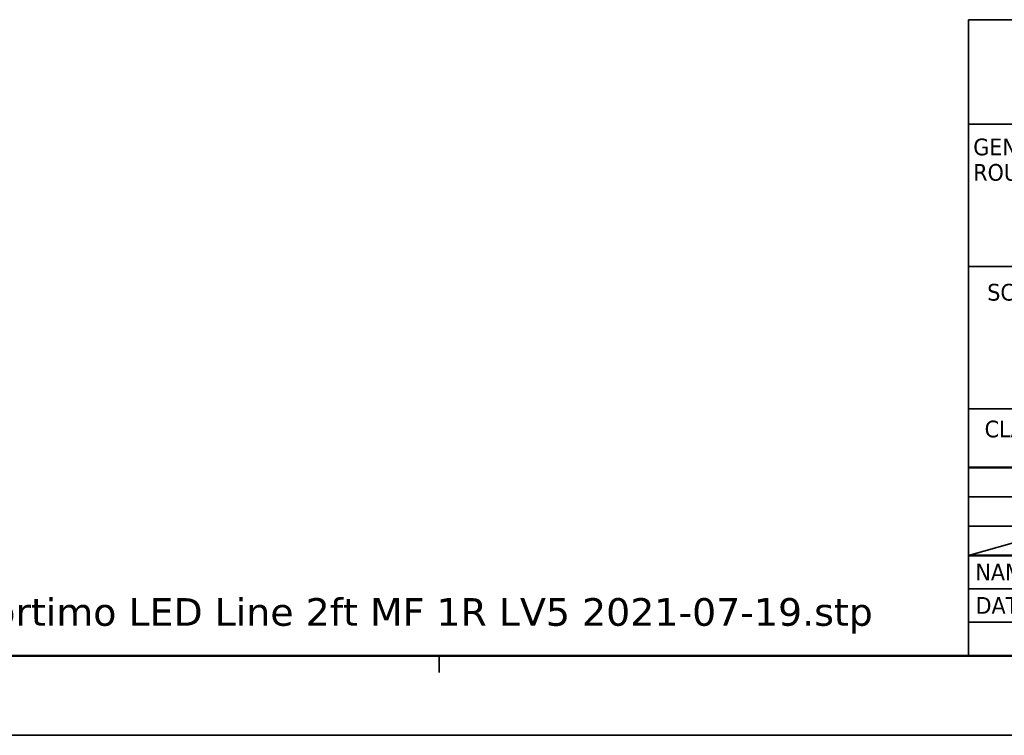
# Model space of a CAD drawing. Header units: millimetres. Extents: x 0 to 841, y 0 to 590.
# Tile 14 of 22: x 538 to 655, y 0 to 86. Entities that reach past the tile are written whole.
import ezdxf
from ezdxf.enums import TextEntityAlignment as Align

# ---------------------------------------------------------------- set-up
doc = ezdxf.new("R2010")
doc.units = ezdxf.units.MM
doc.layers.get('0').update_dxf_attribs({"lineweight": 25})
doc.layers.add('Sketch Geometry(ISO)', color=7, linetype='Continuous', lineweight=50)
doc.layers.add('Symbols(ISO)', color=7, linetype='Continuous', lineweight=25)
doc.styles.add('LG.Philips.Title', font='verdana.ttf', dxfattribs={"width": 0.9})
doc.styles.add('Philips-tekst', font='verdana.ttf')
doc.styles.add('Text Style43', font='verdana.ttf', dxfattribs={"width": 0.9})
doc.styles.add('Text Style45', font='verdana.ttf', dxfattribs={"width": 0.9})
doc.styles.add('Text Style46', font='verdana.ttf', dxfattribs={"width": 0.9})
doc.styles.add('Text Style49', font='verdana.ttf', dxfattribs={"width": 0.9})
doc.styles.add('Text Style50', font='verdana.ttf', dxfattribs={"width": 0.9})

# ---------------------------------------------------------------- blocks, each defined once
blk = doc.blocks.new('Title Blocks Philips Lighting Electronics')
at = {"layer": 'Sketch Geometry(ISO)', "color": 7, "linetype": 'Continuous', "lineweight": 35}
for p, q in [((20, 86), (200, 86)), ((20, 86), (20, 10)), ((20, 73.5), (200, 73.5)), ((20, 56.5), (200, 56.5)), ((20, 39.5), (126, 39.5)), ((45, 29), (20, 29)), ((20, 22), (45, 29)), ((20, 25.5), (45, 25.5)), ((20, 18), (126, 18)), ((20, 14), (200, 14)), ((20, 10), (200, 10))]:
    blk.add_line(p, q, dxfattribs=at)
at = {"layer": 'Sketch Geometry(ISO)', "color": 1, "linetype": 'Continuous', "lineweight": 50, "true_color": 0xff0000}
for p, q in [((45, 32.51), (20, 32.51)), ((45, 22), (20, 22))]:
    blk.add_line(p, q, dxfattribs=at)
at = {"layer": 'Symbols(ISO)', "color": 7, "char_height": 2, "attachment_point": 7, "style": 'LG.Philips.Title'}
for s, insert in [('\\fVerdana|b0|i0;\\H2.0000;GENERAL', (20.55, 69.76)), ('\\fVerdana|b0|i0;\\H2.0000;ROUGHN.', (20.55, 66.72)), ('\\fVerdana|b0|i0;\\H2.0000;SCALE', (22.23, 52.4)), ('\\fVerdana|b0|i0;\\H2.0000;CLASS NO.', (21.91, 36.06))]:
    blk.add_mtext(s, dxfattribs=dict(at, insert=insert))
at = {"layer": 'Symbols(ISO)', "color": 7, "char_height": 2, "attachment_point": 4, "style": 'LG.Philips.Title'}
for s, insert, width in [('\\fVerdana|b0|i0;\\H2.0000; NAME', (20.03, 20.01), 9.4041), ('\\fVerdana|b0|i0;\\H2.0000; DATA FMT.', (20.05, 16.02), 15.4136)]:
    blk.add_mtext(s, dxfattribs=dict(at, insert=insert, width=width))
at = {"layer": 'Symbols(ISO)', "color": 7, "style": 'Text Style43', "width": 0.9}
for tag, p in [('<F3_ASSEMBLY_REFERENCE_ITEM_2>', (170.5, 83.89)), ('<F3_ASSEMBLY_REFERENCE_CODE_2>', (194.41, 83.85)), ('<F3_ASSEMBLY_REFERENCE_ITEM_1>', (170.47, 79.68)), ('<F3_ASSEMBLY_REFERENCE_CODE_1>', (194.42, 79.62)), ('<F3_ROUGHNESS>', (26.51, 64.47)), ('<F3_PATTERN_NO>', (175.63, 63.29)), ('<F3_REVISION_DATE_2>', (188.97, 31.99)), ('<F3_REVISION_DATE_3>', (188.97, 27.67)), ('<F3_REVISION_DATE_4>', (188.83, 23.89)), ('<F3_CAD_INDICATION>', (24.05, 11.94))]:
    blk.add_attdef(tag, text='', height=2, dxfattribs=at).set_placement(p, align=Align.MIDDLE_CENTER)
for tag, p in [('<F3_LINEAR_TOLERANCE_UP>', (82.34, 76.73)), ('<F3_SUPERSEEDS>', (71.01, 20.01)), ('<F3_DATA_FORMAT>', (35.88, 15.98)), ('<F3_PLATFORM>', (150.91, 15.97)), ('<F3_CHECK_NAME>', (51.65, 12))]:
    blk.add_attdef(tag, text='', height=2, dxfattribs=at).set_placement(p, align=Align.MIDDLE_LEFT)
at = {"layer": 'Symbols(ISO)', "color": 7, "width": 0.9}
for tag, p, height, style in [('<F3_ANGLE_TOLERANCE_UP>_001', (113.75, 75.81), 2, 'Text Style43'), ('<F3_SCALE>_001', (24.44, 47.11), 2, 'Text Style43'), ('<F3_REVISION_DATE_1>_001', (181.55, 35.79), 2, 'Text Style43'), ('DESCRIPTION_001', (46.9, 30.19), 3.5, 'Text Style50'), ('STOCK_NUMBER_001', (134.64, 29.22), 3, 'Text Style45'), ('Number_of_sheets_001', (116.29, 18.98), 2, 'Text Style43'), ('Sheet_Size_001', (193.1, 18.75), 2.5, 'Text Style46'), ('DESIGNER_001', (29.68, 19.07), 2, 'Text Style43'), ('<F3_TITLE_BLOCK_TYPE>_001', (134.13, 18.95), 2, 'Text Style43'), ('Sheet_number_001', (149.99, 18.95), 2, 'Text Style43'), ('<F3_LANGUAGE_NO>_001', (167.83, 19.03), 2, 'Text Style43'), ('<COST_CENTER>_001', (179.21, 19), 2, 'Text Style43'), ('<F3_PROGRAM>_001', (92.39, 14.98), 2, 'Text Style43'), ('CREATION_DATE_001', (65.8, 10.98), 2, 'Text Style43')]:
    blk.add_attdef(tag, p, '', height=height, dxfattribs=dict(at, style=style))
for tag, height, style, p in [('<F3_MATERIAL_DESCRIPTION_LINE_1>', 2, 'Text Style43', (50.92, 68.19)), ('<F3_MATERIAL_DESCRIPTION_LINE_2>', 2, 'Text Style43', (50.98, 64.52)), ('<F3_TREATMENT_DESCRIPTION_LINE_1>', 2, 'Text Style43', (51.18, 50.77)), ('<F3_TREATMENT_DESCRIPTION_LINE_2>', 2, 'Text Style43', (51.24, 46.96)), ('<F3_PRODUCT_DESCRIPTION_LINE_2>', 3.51, 'Text Style49', (47.47, 27.85))]:
    blk.add_attdef(tag, text='', height=height, dxfattribs=dict(at, style=style)).set_placement(p, align=Align.TOP_LEFT)
blk = doc.blocks.new('Borders A1')
at = {"layer": 'Sketch Geometry(ISO)', "color": 1, "linetype": 'Continuous', "lineweight": 50, "true_color": 0xff0000}
blk.add_line((20, 10), (831, 10), dxfattribs=at)
at = {"layer": 'Sketch Geometry(ISO)', "color": 7, "linetype": 'Continuous', "lineweight": 35}
for p, q in [((587.7, 8), (587.7, 10)), ((0.5, 0.5), (840.5, 0.5))]:
    blk.add_line(p, q, dxfattribs=at)

msp = doc.modelspace()

# ---------------------------------------------------------------- block references
for name, p in [('Borders A1', (0, 0)), ('Title Blocks Philips Lighting Electronics', (631, 0))]:
    msp.add_blockref(name, p)

# ---------------------------------------------------------------- texts
at = {"layer": 'Symbols(ISO)', "color": 7, "insert": (491.146, 16.889), "char_height": 3.3, "width": 151.18311, "attachment_point": 1, "style": 'Philips-tekst'}
msp.add_mtext('{\\fVerdana|b0|i0;\\H3.3000;3D File available: Fortimo LED Line 2ft MF 1R LV5 2021-07-19.stp}', dxfattribs=at)

doc.saveas('drawing.dxf')
